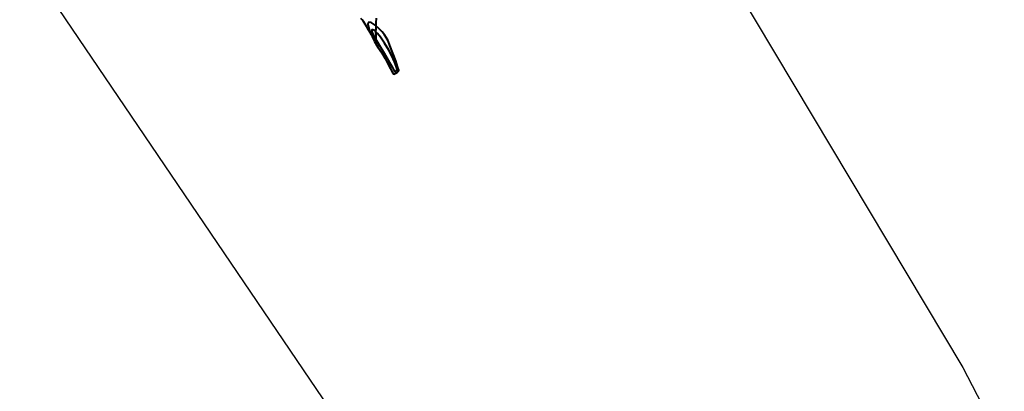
# Model space of a CAD drawing. Header units: metres. Extents: x 6536102 to 6570154, y 5559884 to 5568618.
# Tile 31 of 40: x 6542154 to 6542214, y 5565282 to 5565305. Entities that reach past the tile are written whole.
import ezdxf

# ---------------------------------------------------------------- set-up
doc = ezdxf.new("R2010")
doc.units = ezdxf.units.M
doc.layers.add('C-TEREN', color=7, linetype='Continuous')

msp = doc.modelspace()

# ---------------------------------------------------------------- linework, layer by layer
at = {"layer": 'C-TEREN', "color": 44, "linetype": 'Continuous', "lineweight": 40, "ltscale": 10, "elevation": 236.7}
msp.add_lwpolyline([(6542175.541, 5565304.955), (6542175.531, 5565304.666), (6542175.524, 5565304.464), (6542175.519, 5565304.324), (6542175.515, 5565304.217), (6542175.512, 5565304.135), (6542175.509, 5565304.052), (6542175.518, 5565303.909), (6542175.524, 5565303.677), (6542175.493, 5565303.547), (6542175.375, 5565303.697), (6542175.299, 5565303.864), (6542175.263, 5565303.924), (6542175.181, 5565304.058), (6542175.077, 5565304.229), (6542175.019, 5565304.324), (6542174.961, 5565304.418), (6542174.869, 5565304.572), (6542174.767, 5565304.735), (6542174.678, 5565304.843), (6542174.605, 5565304.925)], dxfattribs=at)
at = {"layer": 'C-TEREN', "color": 42, "linetype": 'Continuous', "lineweight": 40, "ltscale": 10, "elevation": 236.3}
msp.add_lwpolyline([(6542175.086, 5565304.693), (6542175.062, 5565304.67), (6542175.039, 5565304.601), (6542175.055, 5565304.45), (6542175.139, 5565304.187), (6542175.288, 5565303.819), (6542175.442, 5565303.512), (6542175.657, 5565303.16), (6542175.889, 5565302.798), (6542176.097, 5565302.458), (6542176.273, 5565302.132), (6542176.428, 5565301.825), (6542176.551, 5565301.595), (6542176.628, 5565301.495), (6542176.767, 5565301.543), (6542176.869, 5565301.618), (6542176.914, 5565301.674), (6542176.947, 5565301.735), (6542176.891, 5565301.906), (6542176.75, 5565302.303), (6542176.57, 5565302.795), (6542176.396, 5565303.251), (6542176.275, 5565303.539), (6542176.167, 5565303.757), (6542176.066, 5565303.924), (6542175.912, 5565304.107), (6542175.717, 5565304.302), (6542175.475, 5565304.515), (6542175.245, 5565304.671), (6542175.086, 5565304.693)], close=True, dxfattribs=at)
at = {"layer": 'C-TEREN', "color": 42, "linetype": 'Continuous', "lineweight": 40, "elevation": 236.2}
msp.add_lwpolyline([(6542175.296, 5565304.245), (6542175.283, 5565304.23), (6542175.277, 5565304.179), (6542175.307, 5565304.066), (6542175.379, 5565303.886), (6542175.501, 5565303.663), (6542175.744, 5565303.254), (6542176.031, 5565302.779), (6542176.286, 5565302.358), (6542176.434, 5565302.111), (6542176.547, 5565301.905), (6542176.639, 5565301.731), (6542176.686, 5565301.655), (6542176.747, 5565301.682), (6542176.8, 5565301.714), (6542176.837, 5565301.769), (6542176.795, 5565301.913), (6542176.681, 5565302.243), (6542176.519, 5565302.623), (6542176.323, 5565302.973), (6542176.057, 5565303.4), (6542175.802, 5565303.784), (6542175.636, 5565304.004), (6542175.441, 5565304.189), (6542175.296, 5565304.245)], close=True, dxfattribs=at)
at = {"layer": 'C-TEREN', "color": 11, "linetype": 'Continuous', "lineweight": 30}
for points in [[(6541837.706, 5565576.261, 244.57), (6541952.334, 5565550.079, 243.91), (6541984.474, 5565543.076, 243.71), (6541986.594, 5565542.657, 243.84), (6541988.402, 5565542.231, 243.82), (6542006.165, 5565535.671, 243.4), (6542024.331, 5565515.101, 242.77), (6542182.663, 5565332.06, 237.72), (6542211.739, 5565283.372, 236.04), (6542218.183, 5565270.942, 235.64), (6542257.791, 5565176.91, 234.23), (6542289.251, 5565134.805, 233.51), (6542303.319, 5565115.102, 233.63), (6542304.612, 5565107.701, 233.76), (6542305.456, 5565103.036, 233.8), (6542289.478, 5565100.961, 233.94), (6542276.66, 5565099.027, 234.09)], [(6542258.495, 5565095.29, 234.39), (6542249.592, 5565103.38, 234.43), (6542249.088, 5565105.534, 234.17), (6542216.841, 5565211.545, 234.18), (6542211.433, 5565223.661, 233.91), (6542127.813, 5565347.05, 238.52), (6542108.982, 5565366.523, 239.3), (6541727.79, 5565517.103, 243.17)]]:
    msp.add_polyline3d(points, dxfattribs=at)

doc.saveas('drawing.dxf')
